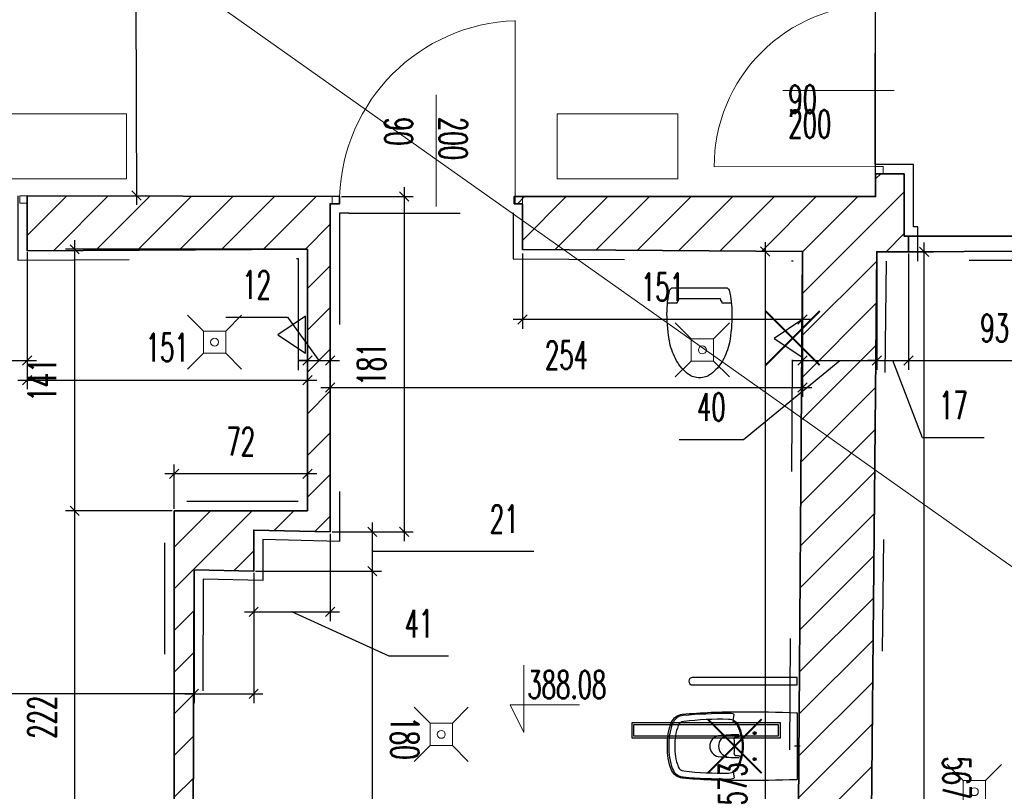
# Model space of a CAD drawing. Header units: millimetres. Extents: x 19887 to 192597, y -14203 to 39042.
# Tile 42 of 256: x 25528 to 26058, y -9986 to -9571. Entities that reach past the tile are written whole.
import ezdxf

# ---------------------------------------------------------------- set-up
doc = ezdxf.new("R2010")
doc.units = ezdxf.units.MM
doc.linetypes.add('ACAD_ISO03W100', pattern=[30, 12, -18])
doc.linetypes.add('CONTINOUS', pattern=[0])
doc.layers.get('Defpoints').update_dxf_attribs({"color": 4})
for name, color, linetype in [('A_DBA-WYMIAR', 1, 'Continuous'), ('A_DBA_WPUSTY SAN', 150, 'Continuous'), ('Sufit podwieszany', 252, 'Continuous'), ('Wymiarowanie', 3, 'Continuous'), ('Wypełnienie', 252, 'Continuous')]:
    doc.layers.add(name, color=color, linetype=linetype)
for name, color, linetype, lineweight in [('A_DBA_URZADZENIA SANITARNE', 5, 'Continuous', 25), ('Basen_rzut_poziom_1_obrys', 252, 'Continuous', 35), ('Drzwi', 2, 'Continuous', 5), ('koty wysokościowe', 252, 'Continuous', 0), ('Schody', 252, 'Continuous', 5), ('Tabela', 1, 'Continuous', 0), ('USUNIĘCIA', 10, 'Continuous', 0)]:
    doc.layers.add(name, color=color, linetype=linetype, lineweight=lineweight)
doc.styles.add('ROMANS', font='romans.shx', dxfattribs={"width": 0.6})
doc.styles.get("Standard").update_dxf_attribs({"font": 'arial.ttf'})
doc.dimstyles.new('000001FB70622F18', dxfattribs={"dimtxt": 20, "dimasz": 5, "dimexe": 5, "dimexo": 1, "dimgap": 20, "dimtad": 1, "dimtoh": 1, "dimdec": 0, "dimtxsty": 'Standard', "dimblk": 'OBLIQUE', "dimcen": 0, "dimdle": 5, "dimclrd": 252, "dimclre": 252, "dimclrt": 252, "dimadec": 0, "dimazin": 0, "dimtfac": 1, "dimtdec": 0, "dimtmove": 0, "dimatfit": 3, "dimldrblk": 'OBLIQUE', "dimfxl": 150, "dimfxlon": 1, "dimlwd": 25, "dimlwe": 25, "dimarcsym": 1})
pattern_1 = [(45, (3252.028, -2175.285), (-11.22532, 11.22532), [])]

# ---------------------------------------------------------------- blocks, each defined once
blk = doc.blocks.new('_Oblique')
at = {"color": 0, "linetype": 'ByBlock', "lineweight": -2}
blk.add_line((-0.5, -0.5), (0.5, 0.5), dxfattribs=at)
blk = doc.blocks.new('*D614')
at = {"layer": 'Defpoints', "color": 0}
for p in [(2527.78, -3822.31), (2625.35, -3822.2), (2625.35, -3881.63)]:
    blk.add_point(p, dxfattribs=at)
at = {"layer": 'Wymiarowanie', "color": 252, "linetype": 'Continuous', "lineweight": 25}
for p, q in [((2527.78, -3823.31), (2527.78, -3886.63)), ((2625.35, -3823.2), (2625.35, -3886.63)), ((2522.78, -3881.63), (2630.35, -3881.63))]:
    blk.add_line(p, q, dxfattribs=at)
at = {"layer": 'Wymiarowanie', "color": 252, "linetype": 'ByBlock', "lineweight": 25, "xscale": 5, "yscale": 5, "zscale": 5, "rotation": 180}
blk.add_blockref('_Oblique', (2527.78, -3881.63), dxfattribs=at)
at = {"layer": 'Wymiarowanie', "color": 252, "linetype": 'ByBlock', "lineweight": 25, "xscale": 5, "yscale": 5, "zscale": 5}
blk.add_blockref('_Oblique', (2625.35, -3881.63), dxfattribs=at)
at = {"layer": 'Wymiarowanie', "color": 252, "insert": (2576.56, -3864.13), "char_height": 15, "attachment_point": 5, "style": 'ROMANS'}
blk.add_mtext('98', dxfattribs=at)
blk = doc.blocks.new('*D615')
at = {"layer": 'Defpoints', "color": 0}
for p in [(2625.35, -3822.2), (2776.32, -3821.76), (2776.32, -3892.14)]:
    blk.add_point(p, dxfattribs=at)
at = {"layer": 'Wymiarowanie', "color": 252, "linetype": 'Continuous', "lineweight": 25}
for p, q in [((2625.35, -3823.2), (2625.35, -3897.14)), ((2776.32, -3822.76), (2776.32, -3897.14)), ((2620.35, -3892.14), (2781.32, -3892.14))]:
    blk.add_line(p, q, dxfattribs=at)
at = {"layer": 'Wymiarowanie', "color": 252, "linetype": 'ByBlock', "lineweight": 25, "xscale": 5, "yscale": 5, "zscale": 5, "rotation": 180}
blk.add_blockref('_Oblique', (2625.35, -3892.14), dxfattribs=at)
at = {"layer": 'Wymiarowanie', "color": 252, "linetype": 'ByBlock', "lineweight": 25, "xscale": 5, "yscale": 5, "zscale": 5}
blk.add_blockref('_Oblique', (2776.32, -3892.14), dxfattribs=at)
at = {"layer": 'Wymiarowanie', "color": 252, "insert": (2700.83, -3874.64), "char_height": 15, "attachment_point": 5, "style": 'ROMANS'}
blk.add_mtext('151', dxfattribs=at)
blk = doc.blocks.new('*D616')
at = {"layer": 'Defpoints', "color": 0}
for p in [(2776.32, -3821.76), (2788.56, -3881.63), (2788.56, -3973.91)]:
    blk.add_point(p, dxfattribs=at)
at = {"layer": 'Wymiarowanie', "color": 252, "linetype": 'Continuous', "lineweight": 25}
for p, q in [((2776.32, -3822.76), (2776.32, -3886.63)), ((2732.32, -3858.34), (2765.6, -3858.34)), ((2765.6, -3858.34), (2782.44, -3881.63)), ((2771.32, -3881.63), (2793.56, -3881.63)), ((2776.32, -3881.63), (2771.32, -3881.63)), ((2788.56, -3972.91), (2788.56, -3876.63)), ((2788.56, -3881.63), (2793.56, -3881.63))]:
    blk.add_line(p, q, dxfattribs=at)
at = {"layer": 'Wymiarowanie', "color": 252, "linetype": 'ByBlock', "lineweight": 25, "xscale": 5, "yscale": 5, "zscale": 5}
blk.add_blockref('_Oblique', (2776.32, -3881.63), dxfattribs=at)
at = {"layer": 'Wymiarowanie', "color": 252, "linetype": 'ByBlock', "lineweight": 25, "xscale": 5, "yscale": 5, "zscale": 5, "rotation": 180}
blk.add_blockref('_Oblique', (2788.56, -3881.63), dxfattribs=at)
at = {"layer": 'Wymiarowanie', "color": 252, "insert": (2748.96, -3840.84), "char_height": 15, "attachment_point": 5, "style": 'ROMANS'}
blk.add_mtext('12', dxfattribs=at)
blk = doc.blocks.new('*D617')
at = {"layer": 'Defpoints', "color": 0}
for p in [(3043.02, -3822.92), (3043.02, -3896.2), (2788.56, -3973.91)]:
    blk.add_point(p, dxfattribs=at)
at = {"layer": 'Wymiarowanie', "color": 252, "linetype": 'Continuous', "lineweight": 25}
for p, q in [((3043.02, -3823.92), (3043.02, -3901.2)), ((2788.56, -3972.91), (2788.56, -3891.2)), ((2783.56, -3896.2), (3048.02, -3896.2))]:
    blk.add_line(p, q, dxfattribs=at)
at = {"layer": 'Wymiarowanie', "color": 252, "linetype": 'ByBlock', "lineweight": 25, "xscale": 5, "yscale": 5, "zscale": 5, "rotation": 180}
blk.add_blockref('_Oblique', (2788.56, -3896.2), dxfattribs=at)
at = {"layer": 'Wymiarowanie', "color": 252, "linetype": 'ByBlock', "lineweight": 25, "xscale": 5, "yscale": 5, "zscale": 5}
blk.add_blockref('_Oblique', (3043.02, -3896.2), dxfattribs=at)
at = {"layer": 'Wymiarowanie', "color": 252, "insert": (2915.79, -3878.7), "char_height": 15, "attachment_point": 5, "style": 'ROMANS'}
blk.add_mtext('254', dxfattribs=at)
blk = doc.blocks.new('*D619')
at = {"layer": 'Defpoints', "color": 0}
for p in [(3043.02, -3822.92), (3082.99, -3823.08), (3082.99, -3881.63)]:
    blk.add_point(p, dxfattribs=at)
at = {"layer": 'Wymiarowanie', "color": 252, "linetype": 'Continuous', "lineweight": 25}
for p, q in [((3043.02, -3823.92), (3043.02, -3886.63)), ((3082.99, -3824.08), (3082.99, -3886.63)), ((3011.11, -3924.19), (3063.01, -3881.63)), ((3038.02, -3881.63), (3087.99, -3881.63)), ((2976.53, -3924.19), (3011.11, -3924.19))]:
    blk.add_line(p, q, dxfattribs=at)
at = {"layer": 'Wymiarowanie', "color": 252, "linetype": 'ByBlock', "lineweight": 25, "xscale": 5, "yscale": 5, "zscale": 5, "rotation": 180}
blk.add_blockref('_Oblique', (3043.02, -3881.63), dxfattribs=at)
at = {"layer": 'Wymiarowanie', "color": 252, "linetype": 'ByBlock', "lineweight": 25, "xscale": 5, "yscale": 5, "zscale": 5}
blk.add_blockref('_Oblique', (3082.99, -3881.63), dxfattribs=at)
at = {"layer": 'Wymiarowanie', "color": 252, "insert": (2993.82, -3906.69), "char_height": 15, "attachment_point": 5, "style": 'ROMANS'}
blk.add_mtext('40', dxfattribs=at)
blk = doc.blocks.new('*D620')
at = {"layer": 'Defpoints', "color": 0}
for p in [(3082.99, -3823.08), (3100.1, -3823.08), (3100.1, -3881.63)]:
    blk.add_point(p, dxfattribs=at)
at = {"layer": 'Wymiarowanie', "color": 252, "linetype": 'Continuous', "lineweight": 25}
for p, q in [((3082.99, -3824.08), (3082.99, -3886.63)), ((3100.1, -3824.08), (3100.1, -3886.63)), ((3077.99, -3881.63), (3105.1, -3881.63)), ((3082.99, -3881.63), (3077.99, -3881.63)), ((3107.57, -3923.28), (3091.54, -3881.63)), ((3100.1, -3881.63), (3105.1, -3881.63)), ((3140.86, -3923.28), (3107.57, -3923.28))]:
    blk.add_line(p, q, dxfattribs=at)
at = {"layer": 'Wymiarowanie', "color": 252, "linetype": 'ByBlock', "lineweight": 25, "xscale": 5, "yscale": 5, "zscale": 5}
blk.add_blockref('_Oblique', (3082.99, -3881.63), dxfattribs=at)
at = {"layer": 'Wymiarowanie', "color": 252, "linetype": 'ByBlock', "lineweight": 25, "xscale": 5, "yscale": 5, "zscale": 5, "rotation": 180}
blk.add_blockref('_Oblique', (3100.1, -3881.63), dxfattribs=at)
at = {"layer": 'Wymiarowanie', "color": 252, "insert": (3124.22, -3905.78), "char_height": 15, "attachment_point": 5, "style": 'ROMANS'}
blk.add_mtext('17', dxfattribs=at)
blk = doc.blocks.new('*D622')
at = {"layer": 'Defpoints', "color": 0}
for p in [(3100.1, -3823.08), (3192.81, -3822.54), (3192.81, -3881.63)]:
    blk.add_point(p, dxfattribs=at)
at = {"layer": 'Wymiarowanie', "color": 252, "linetype": 'Continuous', "lineweight": 25}
for p, q in [((3100.1, -3824.08), (3100.1, -3886.63)), ((3192.81, -3823.54), (3192.81, -3886.63)), ((3095.1, -3881.63), (3197.81, -3881.63))]:
    blk.add_line(p, q, dxfattribs=at)
at = {"layer": 'Wymiarowanie', "color": 252, "linetype": 'ByBlock', "lineweight": 25, "xscale": 5, "yscale": 5, "zscale": 5, "rotation": 180}
blk.add_blockref('_Oblique', (3100.1, -3881.63), dxfattribs=at)
at = {"layer": 'Wymiarowanie', "color": 252, "linetype": 'ByBlock', "lineweight": 25, "xscale": 5, "yscale": 5, "zscale": 5}
blk.add_blockref('_Oblique', (3192.81, -3881.63), dxfattribs=at)
at = {"layer": 'Wymiarowanie', "color": 252, "insert": (3146.45, -3864.13), "char_height": 15, "attachment_point": 5, "style": 'ROMANS'}
blk.add_mtext('93', dxfattribs=at)
blk = doc.blocks.new('*D678')
at = {"layer": 'Defpoints', "color": 0}
for p in [(2651.5, -3495.52), (2625.35, -3792.93), (2684.25, -3792.74)]:
    blk.add_point(p, dxfattribs=at)
at = {"layer": 'Wymiarowanie', "color": 252, "linetype": 'Continuous', "lineweight": 25}
for p, q in [((2683.3, -3490.42), (2684.26, -3797.74)), ((2652.5, -3495.52), (2688.32, -3495.4)), ((2626.35, -3792.92), (2689.25, -3792.73))]:
    blk.add_line(p, q, dxfattribs=at)
at = {"layer": 'Wymiarowanie', "color": 252, "linetype": 'ByBlock', "lineweight": 25, "xscale": 5, "yscale": 5, "zscale": 5}
for p, rotation in [((2683.32, -3495.42), 90.1789186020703), ((2684.25, -3792.74), 270.1789186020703)]:
    blk.add_blockref('_Oblique', p, dxfattribs=dict(at, rotation=rotation))
at = {"layer": 'Wymiarowanie', "color": 252, "insert": (2701.28, -3644.03), "char_height": 15, "attachment_point": 5, "rotation": 270.1789, "style": 'ROMANS'}
blk.add_mtext('297', dxfattribs=at)
blk = doc.blocks.new('*D708')
at = {"layer": 'Defpoints', "color": 0}
for p in [(3082.99, -3823.08), (3108.49, -3823.08), (3077.55, -4389.64)]:
    blk.add_point(p, dxfattribs=at)
at = {"layer": 'Wymiarowanie', "color": 252, "linetype": 'Continuous', "lineweight": 25}
for p, q in [((3108.49, -4394.64), (3108.49, -3818.08)), ((3083.99, -3823.08), (3113.49, -3823.08)), ((3078.55, -4389.64), (3113.49, -4389.64))]:
    blk.add_line(p, q, dxfattribs=at)
at = {"layer": 'Wymiarowanie', "color": 252, "linetype": 'ByBlock', "lineweight": 25, "xscale": 5, "yscale": 5, "zscale": 5}
for p, rotation in [((3108.49, -3823.08), 90), ((3108.49, -4389.64), 270)]:
    blk.add_blockref('_Oblique', p, dxfattribs=dict(at, rotation=rotation))
at = {"layer": 'Wymiarowanie', "color": 252, "insert": (3125.99, -4106.36), "char_height": 15, "attachment_point": 5, "rotation": 270, "style": 'ROMANS'}
blk.add_mtext('567', dxfattribs=at)
blk = doc.blocks.new('*D707')
at = {"layer": 'Defpoints', "color": 0}
for p in [(3043.02, -3822.92), (3022.86, -4396.3), (3038.87, -4396.3)]:
    blk.add_point(p, dxfattribs=at)
at = {"layer": 'Wymiarowanie', "color": 252, "linetype": 'Continuous', "lineweight": 25}
for p, q in [((3022.86, -3817.92), (3022.86, -4401.3)), ((3042.02, -3822.92), (3017.86, -3822.92)), ((3037.87, -4396.3), (3017.86, -4396.3))]:
    blk.add_line(p, q, dxfattribs=at)
at = {"layer": 'Wymiarowanie', "color": 252, "linetype": 'ByBlock', "lineweight": 25, "xscale": 5, "yscale": 5, "zscale": 5}
for p, rotation in [((3022.86, -3822.92), 90), ((3022.86, -4396.3), 270)]:
    blk.add_blockref('_Oblique', p, dxfattribs=dict(at, rotation=rotation))
at = {"layer": 'Wymiarowanie', "color": 252, "insert": (3005.36, -4109.61), "char_height": 15, "attachment_point": 5, "rotation": 90, "style": 'ROMANS'}
blk.add_mtext('573', dxfattribs=at)
blk = doc.blocks.new('*D700')
at = {"layer": 'Defpoints', "color": 0}
for p in [(2892.13, -3822.92), (3043.02, -3822.92), (2892.13, -3859.56)]:
    blk.add_point(p, dxfattribs=at)
at = {"layer": 'Wymiarowanie', "color": 252, "linetype": 'Continuous', "lineweight": 25}
for p, q in [((2892.13, -3823.92), (2892.13, -3864.56)), ((3043.02, -3823.92), (3043.02, -3864.56)), ((3048.02, -3859.56), (2887.13, -3859.56))]:
    blk.add_line(p, q, dxfattribs=at)
at = {"layer": 'Wymiarowanie', "color": 252, "linetype": 'ByBlock', "lineweight": 25, "xscale": 5, "yscale": 5, "zscale": 5, "rotation": 180}
blk.add_blockref('_Oblique', (2892.13, -3859.56), dxfattribs=at)
at = {"layer": 'Wymiarowanie', "color": 252, "linetype": 'ByBlock', "lineweight": 25, "xscale": 5, "yscale": 5, "zscale": 5}
blk.add_blockref('_Oblique', (3043.02, -3859.56), dxfattribs=at)
at = {"layer": 'Wymiarowanie', "color": 252, "insert": (2967.58, -3842.06), "char_height": 15, "attachment_point": 5, "style": 'ROMANS'}
blk.add_mtext('151', dxfattribs=at)
blk = doc.blocks.new('*D709')
at = {"layer": 'Defpoints', "color": 0}
for p in [(2793.66, -3793.26), (2788.56, -3973.91), (2828.35, -3973.91)]:
    blk.add_point(p, dxfattribs=at)
at = {"layer": 'Wymiarowanie', "color": 252, "linetype": 'Continuous', "lineweight": 25}
for p, q in [((2828.35, -3788.26), (2828.35, -3978.91)), ((2794.66, -3793.26), (2833.35, -3793.26)), ((2789.56, -3973.91), (2833.35, -3973.91))]:
    blk.add_line(p, q, dxfattribs=at)
at = {"layer": 'Wymiarowanie', "color": 252, "linetype": 'ByBlock', "lineweight": 25, "xscale": 5, "yscale": 5, "zscale": 5}
for p, rotation in [((2828.35, -3793.26), 90), ((2828.35, -3973.91), 270)]:
    blk.add_blockref('_Oblique', p, dxfattribs=dict(at, rotation=rotation))
at = {"layer": 'Wymiarowanie', "color": 252, "insert": (2810.85, -3883.59), "char_height": 15, "attachment_point": 5, "rotation": 90, "style": 'ROMANS'}
blk.add_mtext('181', dxfattribs=at)
blk = doc.blocks.new('*D710')
at = {"layer": 'Defpoints', "color": 0}
for p in [(2788.56, -3973.91), (2747.38, -3995.03), (2811.27, -3995.03)]:
    blk.add_point(p, dxfattribs=at)
at = {"layer": 'Wymiarowanie', "color": 252, "linetype": 'Continuous', "lineweight": 25}
for p, q in [((2811.27, -3968.91), (2811.27, -4000.03)), ((2789.56, -3973.91), (2816.27, -3973.91)), ((2866.27, -3984.47), (2811.27, -3984.47)), ((2898.27, -3984.47), (2866.27, -3984.47)), ((2748.38, -3995.03), (2816.27, -3995.03))]:
    blk.add_line(p, q, dxfattribs=at)
at = {"layer": 'Wymiarowanie', "color": 252, "linetype": 'ByBlock', "lineweight": 25, "xscale": 5, "yscale": 5, "zscale": 5}
for p, rotation in [((2811.27, -3973.91), 90), ((2811.27, -3995.03), 270)]:
    blk.add_blockref('_Oblique', p, dxfattribs=dict(at, rotation=rotation))
at = {"layer": 'Wymiarowanie', "color": 252, "insert": (2882.27, -3966.97), "char_height": 15, "attachment_point": 5, "style": 'ROMANS'}
blk.add_mtext('21', dxfattribs=at)
blk = doc.blocks.new('*D711')
at = {"layer": 'Defpoints', "color": 0}
for p in [(2747.38, -3995.03), (2778.8, -4174.83), (2811.27, -4174.83)]:
    blk.add_point(p, dxfattribs=at)
at = {"layer": 'Wymiarowanie', "color": 252, "linetype": 'Continuous', "lineweight": 25}
for p, q in [((2811.27, -3990.03), (2811.27, -4179.83)), ((2748.38, -3995.03), (2816.27, -3995.03)), ((2779.8, -4174.83), (2816.27, -4174.83))]:
    blk.add_line(p, q, dxfattribs=at)
at = {"layer": 'Wymiarowanie', "color": 252, "linetype": 'ByBlock', "lineweight": 25, "xscale": 5, "yscale": 5, "zscale": 5}
for p, rotation in [((2811.27, -3995.03), 90), ((2811.27, -4174.83), 270)]:
    blk.add_blockref('_Oblique', p, dxfattribs=dict(at, rotation=rotation))
at = {"layer": 'Wymiarowanie', "color": 252, "insert": (2828.77, -4084.93), "char_height": 15, "attachment_point": 5, "rotation": 270, "style": 'ROMANS'}
blk.add_mtext('180', dxfattribs=at)
blk = doc.blocks.new('*D714')
at = {"layer": 'Defpoints', "color": 0}
for p in [(2650.96, -3962.53), (2704.49, -3962.53), (2704.49, -4184.83)]:
    blk.add_point(p, dxfattribs=at)
at = {"layer": 'Wymiarowanie', "color": 252, "linetype": 'Continuous', "lineweight": 25}
for p, q in [((2650.96, -4189.83), (2650.96, -3957.53)), ((2703.49, -3962.53), (2645.96, -3962.53)), ((2703.49, -4184.83), (2645.96, -4184.83))]:
    blk.add_line(p, q, dxfattribs=at)
at = {"layer": 'Wymiarowanie', "color": 252, "linetype": 'ByBlock', "lineweight": 25, "xscale": 5, "yscale": 5, "zscale": 5}
for p, rotation in [((2650.96, -3962.53), 90), ((2650.96, -4184.83), 270)]:
    blk.add_blockref('_Oblique', p, dxfattribs=dict(at, rotation=rotation))
at = {"layer": 'Wymiarowanie', "color": 252, "insert": (2633.46, -4073.68), "char_height": 15, "attachment_point": 5, "rotation": 90, "style": 'ROMANS'}
blk.add_mtext('222', dxfattribs=at)
blk = doc.blocks.new('*D715')
at = {"layer": 'Defpoints', "color": 0}
for p in [(2650.96, -3821.76), (2776.32, -3821.76), (2704.49, -3962.53)]:
    blk.add_point(p, dxfattribs=at)
at = {"layer": 'Wymiarowanie', "color": 252, "linetype": 'Continuous', "lineweight": 25}
for p, q in [((2650.96, -3967.53), (2650.96, -3816.76)), ((2775.32, -3821.76), (2645.96, -3821.76)), ((2703.49, -3962.53), (2645.96, -3962.53))]:
    blk.add_line(p, q, dxfattribs=at)
at = {"layer": 'Wymiarowanie', "color": 252, "linetype": 'ByBlock', "lineweight": 25, "xscale": 5, "yscale": 5, "zscale": 5}
for p, rotation in [((2650.96, -3821.76), 90), ((2650.96, -3962.53), 270)]:
    blk.add_blockref('_Oblique', p, dxfattribs=dict(at, rotation=rotation))
at = {"layer": 'Wymiarowanie', "color": 252, "insert": (2633.46, -3892.14), "char_height": 15, "attachment_point": 5, "rotation": 90, "style": 'ROMANS'}
blk.add_mtext('141', dxfattribs=at)
blk = doc.blocks.new('*D976')
at = {"layer": 'Defpoints', "color": 0}
for p in [(2715.24, -3994.35), (2747.38, -3995.03), (2747.38, -4061.18)]:
    blk.add_point(p, dxfattribs=at)
at = {"layer": 'Wymiarowanie', "color": 252, "linetype": 'Continuous', "lineweight": 25}
for p, q in [((2715.24, -3995.35), (2715.24, -4066.18)), ((2747.38, -3996.03), (2747.38, -4066.18)), ((2715.24, -4061.18), (2400.26, -4061.18)), ((2710.24, -4061.18), (2752.38, -4061.18))]:
    blk.add_line(p, q, dxfattribs=at)
at = {"layer": 'Wymiarowanie', "color": 252, "linetype": 'ByBlock', "lineweight": 25, "xscale": 5, "yscale": 5, "zscale": 5, "rotation": 180}
blk.add_blockref('_Oblique', (2715.24, -4061.18), dxfattribs=at)
at = {"layer": 'Wymiarowanie', "color": 252, "linetype": 'ByBlock', "lineweight": 25, "xscale": 5, "yscale": 5, "zscale": 5}
blk.add_blockref('_Oblique', (2747.38, -4061.18), dxfattribs=at)
at = {"layer": 'Wymiarowanie', "color": 252, "insert": (2417.54, -4043.68), "char_height": 15, "attachment_point": 5, "style": 'ROMANS'}
blk.add_mtext('32', dxfattribs=at)
blk = doc.blocks.new('*D977')
at = {"layer": 'Defpoints', "color": 0}
for p in [(2788.56, -3973.91), (2747.38, -3995.03), (2788.56, -4016.95)]:
    blk.add_point(p, dxfattribs=at)
at = {"layer": 'Wymiarowanie', "color": 252, "linetype": 'Continuous', "lineweight": 25}
for p, q in [((2788.56, -3974.91), (2788.56, -4021.95)), ((2747.38, -3996.03), (2747.38, -4021.95)), ((2742.38, -4016.95), (2793.56, -4016.95)), ((2820.38, -4040.79), (2767.97, -4016.95)), ((2852.38, -4040.79), (2820.38, -4040.79))]:
    blk.add_line(p, q, dxfattribs=at)
at = {"layer": 'Wymiarowanie', "color": 252, "linetype": 'ByBlock', "lineweight": 25, "xscale": 5, "yscale": 5, "zscale": 5, "rotation": 180}
blk.add_blockref('_Oblique', (2747.38, -4016.95), dxfattribs=at)
at = {"layer": 'Wymiarowanie', "color": 252, "linetype": 'ByBlock', "lineweight": 25, "xscale": 5, "yscale": 5, "zscale": 5}
blk.add_blockref('_Oblique', (2788.56, -4016.95), dxfattribs=at)
at = {"layer": 'Wymiarowanie', "color": 252, "insert": (2836.38, -4023.29), "char_height": 15, "attachment_point": 5, "style": 'ROMANS'}
blk.add_mtext('41', dxfattribs=at)
blk = doc.blocks.new('*D970')
at = {"layer": 'Defpoints', "color": 0}
for p in [(2704.49, -3942.7), (2704.49, -3962.53), (2776.32, -3962.53)]:
    blk.add_point(p, dxfattribs=at)
at = {"layer": 'Wymiarowanie', "color": 252, "linetype": 'Continuous', "lineweight": 25}
for p, q in [((2704.49, -3961.53), (2704.49, -3937.7)), ((2776.32, -3961.53), (2776.32, -3937.7)), ((2781.32, -3942.7), (2699.49, -3942.7))]:
    blk.add_line(p, q, dxfattribs=at)
at = {"layer": 'Wymiarowanie', "color": 252, "linetype": 'ByBlock', "lineweight": 25, "xscale": 5, "yscale": 5, "zscale": 5, "rotation": 180}
blk.add_blockref('_Oblique', (2704.49, -3942.7), dxfattribs=at)
at = {"layer": 'Wymiarowanie', "color": 252, "linetype": 'ByBlock', "lineweight": 25, "xscale": 5, "yscale": 5, "zscale": 5}
blk.add_blockref('_Oblique', (2776.32, -3942.7), dxfattribs=at)
at = {"layer": 'Wymiarowanie', "color": 252, "insert": (2740.4, -3925.2), "char_height": 15, "attachment_point": 5, "style": 'ROMANS'}
blk.add_mtext('72', dxfattribs=at)
blk = doc.blocks.new('*D1017')
at = {"layer": 'Defpoints', "color": 0}
for p in [(3082.33, -3667.74), (-188.6, -3790.87), (3082.33, -3793.38)]:
    blk.add_point(p, dxfattribs=at)
at = {"layer": 'Wymiarowanie', "color": 252, "linetype": 'Continuous', "lineweight": 25}
for p, q in [((-188.6, -3789.87), (-188.6, -3662.74)), ((3082.33, -3792.38), (3082.33, -3662.74)), ((-193.6, -3667.74), (3087.33, -3667.74))]:
    blk.add_line(p, q, dxfattribs=at)
at = {"layer": 'Wymiarowanie', "color": 252, "linetype": 'ByBlock', "lineweight": 25, "xscale": 5, "yscale": 5, "zscale": 5, "rotation": 180}
blk.add_blockref('_Oblique', (-188.6, -3667.74), dxfattribs=at)
at = {"layer": 'Wymiarowanie', "color": 252, "linetype": 'ByBlock', "lineweight": 25, "xscale": 5, "yscale": 5, "zscale": 5}
blk.add_blockref('_Oblique', (3082.33, -3667.74), dxfattribs=at)
at = {"layer": 'Wymiarowanie', "color": 252, "insert": (1446.86, -3650.24), "char_height": 15, "attachment_point": 5, "style": 'ROMANS'}
blk.add_mtext('3271', dxfattribs=at)
blk = doc.blocks.new('wpust_podl')
at = {"layer": 'A_DBA_WPUSTY SAN', "lineweight": 9}
for p, q in [((-17, 17), (-7, 7)), ((7, 7), (17, 17)), ((-7, -7), (-7, 7)), ((-7, 7), (7, 7)), ((7, 7), (7, -7)), ((-17, -17), (-7, -7)), ((7, -7), (-7, -7)), ((7, -7), (17, -17))]:
    blk.add_line(p, q, dxfattribs=at)
at = {"layer": 'A_DBA_WPUSTY SAN', "linetype": 'CONTINOUS', "lineweight": 9}
blk.add_circle((0, 0), 2.5, dxfattribs=at)
blk = doc.blocks.new('G$CD6418B73')
at = {"layer": 'A_DBA_WPUSTY SAN', "lineweight": 9}
for p, q in [((113.9, -311.56), (122.47, -320.13)), ((134.47, -320.13), (143.04, -311.56)), ((122.47, -332.13), (122.47, -320.13)), ((122.47, -320.13), (134.47, -320.13)), ((134.47, -320.13), (134.47, -332.13)), ((113.9, -340.7), (122.47, -332.13)), ((134.47, -332.13), (122.47, -332.13)), ((134.47, -332.13), (143.04, -340.7)), ((-113.02, -557.6), (-104.45, -566.17)), ((-92.45, -566.17), (-83.88, -557.6)), ((-104.45, -578.17), (-104.45, -566.17)), ((-104.45, -566.17), (-92.45, -566.17)), ((-92.45, -566.17), (-92.45, -578.17)), ((-113.02, -586.74), (-104.45, -578.17)), ((-92.45, -578.17), (-104.45, -578.17)), ((-92.45, -578.17), (-83.88, -586.74))]:
    blk.add_line(p, q, dxfattribs=at)
at = {"layer": 'A_DBA_WPUSTY SAN', "linetype": 'CONTINOUS', "lineweight": 9}
for centre in [(128.47, -326.13), (-98.45, -572.17)]:
    blk.add_circle(centre, 2.14, dxfattribs=at)
at = {"layer": 'A_DBA_WPUSTY SAN', "xscale": 0.8571428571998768, "yscale": 0.8571428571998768, "zscale": 0.8571428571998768}
blk.add_blockref('wpust_podl', (-325, -1036.5), dxfattribs=at)
blk = doc.blocks.new('G$CF5E15B28')
at = {"layer": 'Wypełnienie'}
h = blk.add_hatch(dxfattribs=at)
h.set_pattern_fill('ANSI31', color=253, scale=5, angle=90)
h.set_pattern_definition(pattern_1)
h.paths.add_polyline_path([(3082.99, -3823.08), (3100.15, -3823.08), (3100.1, -3814.69), (3097.79, -3814.69), (3097.79, -3781.14), (3082.33, -3781.14), (3082.33, -3793.38), (2887.69, -3793.38), (2887.69, -3797.2), (2892.13, -3797.2), (2892.13, -3821.83), (3043.02, -3822.92), (3038.87, -4396.3), (2895.45, -4396.3), (2895.45, -4415.79), (2892.63, -4415.79), (2892.63, -4424.89), (3113.88, -4424.34), (3113.88, -4414.98), (3110.23, -4414.98), (3110.23, -4389.64), (3077.55, -4389.64)])
h = blk.add_hatch(dxfattribs=at)
h.set_pattern_fill('ANSI31', color=253, scale=5, angle=90)
h.set_pattern_definition(pattern_1)
h.paths.add_polyline_path([(2788.56, -3797.2), (2793.66, -3797.2), (2793.66, -3793.26), (2625.35, -3792.93), (2625.35, -3822.5), (2776.32, -3821.76), (2776.32, -3962.53), (2704.49, -3962.53), (2704.49, -4184.83), (2768.58, -4185.12), (2767.52, -4396.75), (2677.64, -4396.3), (2678.21, -4414.89), (2674.99, -4414.89), (2674.99, -4424.23), (2799.12, -4424.89), (2799.12, -4415.47), (2796.52, -4415.47), (2796.52, -4396.8), (2777.61, -4396.8), (2778.8, -4174.83), (2714.65, -4174.83), (2715.24, -3994.35), (2747.38, -3995.03), (2747.38, -3972.9), (2788.56, -3973.91)])
at = {"layer": 'Basen_rzut_poziom_1_obrys', "color": 253, "elevation": 0}
for points in [[(3100.1, -3823.08), (3100.1, -3814.69), (3097.79, -3814.69), (3097.79, -3781.14), (3090.49, -3781.14), (3082.33, -3781.14), (3082.33, -3793.38), (2887.69, -3793.38)], [(2625.35, -3792.98), (2625.35, -3822.5), (2776.32, -3821.76)], [(2793.66, -3793.26), (2625.35, -3792.98)], [(2793.66, -3793.26), (2793.66, -3797.2), (2788.56, -3797.2), (2788.56, -3973.91), (2747.38, -3972.9), (2747.38, -3995.03), (2715.24, -3994.35), (2714.65, -4174.83), (2778.8, -4174.83)], [(2887.69, -3793.38), (2887.69, -3797.2)], [(2887.69, -3797.2), (2892.13, -3797.2), (2892.13, -3821.83), (3043.02, -3822.92)], [(2776.32, -3821.76), (2776.32, -3962.53), (2704.49, -3962.53)], [(2771.32, -3821.76), (2771.32, -3821.78)], [(2895.45, -4396.3), (3038.87, -4396.3), (3043.02, -3822.92)], [(3100.1, -3823.08), (3082.99, -3823.08), (3077.55, -4389.64)], [(2776.32, -3826.76), (2776.34, -3826.76)], [(2718.06, -4184.83), (2704.49, -4184.83), (2704.49, -3962.53)]]:
    blk.add_lwpolyline(points, dxfattribs=at)
at = {"layer": 'Basen_rzut_poziom_1_obrys', "color": 253, "linetype": 'ACAD_ISO03W100', "ltscale": 5, "elevation": 0}
for points in [[(3100.1, -3814.69), (3192.81, -3814.69)], [(3100.1, -3823.08), (3192.81, -3822.54)]]:
    blk.add_lwpolyline(points, dxfattribs=at)
at = {"layer": 'Drzwi', "color": 253, "elevation": 0}
for points in [[(2888.13, -3793.2), (2888.13, -3698.63)], [(2845.63, -3778.62), (2845.63, -3738.62)], [(3072.33, -3736.21), (3032.33, -3736.21)], [(3072.33, -3736.21), (3092.33, -3736.21)], [(2845.63, -3778.62), (2845.63, -3798.62)], [(3082.33, -3777.14), (2995.39, -3777.3)]]:
    blk.add_lwpolyline(points, dxfattribs=at)
for points in [[(3082.33, -3777.14), (3086.33, -3777.14), (3086.33, -3781.14), (3082.33, -3781.14)], [(2621.35, -3792.93), (2625.35, -3792.93), (2625.35, -3796.93), (2621.35, -3796.93)], [(2793.66, -3793.2), (2789.66, -3793.2), (2789.66, -3797.2), (2793.66, -3797.2)], [(2892.13, -3793.2), (2888.13, -3793.2), (2888.13, -3797.2), (2892.13, -3797.2)]]:
    blk.add_lwpolyline(points, close=True, dxfattribs=at)
at = {"layer": 'Drzwi', "color": 253}
for centre, radius, start, end in [((3082.33, -3777.14, 0), 86.94, 90, 180.1064), ((2891.48, -3796.44, 0), 97.86, 91.961, 178.1404)]:
    blk.add_arc(centre, radius, start, end, dxfattribs=at)
at = {"layer": 'koty wysokościowe', "color": 253, "elevation": 0}
for points in [[(2892.93, -4045.74), (2892.93, -4081.97)], [(2885.43, -4066.97), (2892.93, -4066.97)], [(2892.93, -4081.97), (2885.43, -4066.97)], [(2892.93, -4066.97), (2922.93, -4066.97)]]:
    blk.add_lwpolyline(points, dxfattribs=at)
at = {"layer": 'Schody', "color": 253, "elevation": 0}
for points in [[(2678.87, -3783.82), (2613.87, -3783.82), (2613.87, -3748.82), (2678.87, -3748.82)], [(2975.87, -3783.82), (2910.87, -3783.82), (2910.87, -3748.82), (2975.87, -3748.82)]]:
    blk.add_lwpolyline(points, close=True, dxfattribs=at)
at = {"layer": 'Sufit podwieszany', "color": 253, "linetype": 'ACAD_ISO03W100', "ltscale": 5, "elevation": 0}
for points in [[(3105.1, -3828.08), (3105.1, -3809.69), (3102.79, -3809.69), (3102.79, -3776.14), (3090.49, -3776.14), (3082.17, -3776.14), (3082.17, -3691.2)], [(2620.35, -3792.98), (2620.35, -3827.53), (2771.32, -3826.78)], [(2798.66, -3802.2), (2798.66, -3802.2), (2793.56, -3802.2), (2793.56, -3979.03), (2752.38, -3978.02), (2752.38, -4000.14), (2720.22, -3999.45), (2719.67, -4169.83), (2783.83, -4169.83)], [(2798.66, -3802.2), (2887.13, -3802.2)], [(2887.13, -3802.16), (2887.13, -3826.79), (3037.99, -3827.89)], [(2771.32, -3826.78), (2771.32, -3957.53), (2699.49, -3957.53)], [(2890.45, -4391.3), (3033.9, -4391.3), (3037.99, -3827.89)], [(3192.81, -3827.54), (3087.94, -3828.08), (3082.6, -4384.64)], [(2718.06, -4189.83), (2699.49, -4189.83), (2699.49, -3957.53)]]:
    blk.add_lwpolyline(points, dxfattribs=at)
at = {"layer": 'Drzwi', "color": 253, "char_height": 15, "width": 190.2964, "attachment_point": 1, "style": 'ROMANS'}
for s, insert in [('90', (3035.34, -3733.45, 0)), ('200', (3035.34, -3746.78, 0))]:
    blk.add_mtext(s, dxfattribs=dict(at, insert=insert))
at = {"layer": 'Drzwi', "color": 253, "char_height": 15, "width": 190.2964, "attachment_point": 7, "rotation": 270, "style": 'ROMANS'}
for s, insert in [('90', (2817.98, -3750.54, 0)), ('200', (2847.29, -3750.54, 0))]:
    blk.add_mtext(s, dxfattribs=dict(at, insert=insert))
at = {"layer": 'koty wysokościowe', "color": 253, "insert": (2894.83, -4048.64, 0), "char_height": 15, "width": 21553.2844, "attachment_point": 1, "style": 'ROMANS'}
blk.add_mtext('388.08', dxfattribs=at)
at = {"layer": 'Wymiarowanie', "color": 253}
for base, p1, p2, angle, override, picture, middle in [((2684.25, -3792.74, 0), (2651.5, -3495.52, 0), (2625.35, -3792.93, 0), 90.1789, {"dimtxt": 15, "dimgap": 10, "dimtxsty": 'ROMANS', "dimtmove": 1}, '*D678', (2701.28, -3644.03, 0)), ((3082.33, -3667.74, 0), (-188.6, -3790.87, 0), (3082.33, -3793.38, 0), 0, {"dimtxt": 15, "dimgap": 10, "dimtxsty": 'ROMANS'}, '*D1017', (1446.86, -3650.24, 0)), ((2828.35, -3973.91, 0), (2793.66, -3793.26, 0), (2788.56, -3973.91, 0), 90, {"dimtxt": 15, "dimgap": 10, "dimtxsty": 'ROMANS'}, '*D709', (2810.85, -3883.59, 0)), ((2650.96, -3821.76, 0), (2704.49, -3962.53, 0), (2776.32, -3821.76, 0), 90, {"dimtxt": 15, "dimgap": 10, "dimtxsty": 'ROMANS', "dimtmove": 1}, '*D715', (2633.46, -3892.14, 0)), ((3022.86, -4396.3, 0), (3043.02, -3822.92, 0), (3038.87, -4396.3, 0), 90, {"dimtxt": 15, "dimgap": 10, "dimtxsty": 'ROMANS'}, '*D707', (3005.36, -4109.61, 0)), ((3108.49, -3823.08, 0), (3077.55, -4389.64, 0), (3082.99, -3823.08, 0), 90, {"dimtxt": 15, "dimgap": 10, "dimtad": 2, "dimtxsty": 'ROMANS'}, '*D708', (3125.99, -4106.36, 0)), ((2625.35, -3881.63, 0), (2527.78, -3822.31, 0), (2625.35, -3822.2, 0), 0, {"dimtxt": 15, "dimgap": 10, "dimtxsty": 'ROMANS', "dimtmove": 1}, '*D614', (2576.56, -3864.13, 0)), ((2776.32, -3892.14, 0), (2625.35, -3822.2, 0), (2776.32, -3821.76, 0), 0, {"dimtxt": 15, "dimgap": 10, "dimtxsty": 'ROMANS', "dimtmove": 1}, '*D615', (2700.83, -3874.64, 0)), ((3043.02, -3896.2, 0), (2788.56, -3973.91, 0), (3043.02, -3822.92, 0), 0, {"dimtxt": 15, "dimgap": 10, "dimtxsty": 'ROMANS', "dimtmove": 1}, '*D617', (2915.79, -3878.7, 0)), ((2892.13, -3859.56, 0), (3043.02, -3822.92, 0), (2892.13, -3822.92, 0), 0, {"dimtxt": 15, "dimgap": 10, "dimtxsty": 'ROMANS'}, '*D700', (2967.58, -3842.06, 0)), ((3192.81, -3881.63, 0), (3100.1, -3823.08, 0), (3192.81, -3822.54, 0), 0, {"dimtxt": 15, "dimgap": 10, "dimtxsty": 'ROMANS', "dimtmove": 1}, '*D622', (3146.45, -3864.13, 0)), ((2704.49, -3942.7, 0), (2776.32, -3962.53, 0), (2704.49, -3962.53, 0), 0, {"dimtxt": 15, "dimgap": 10, "dimtxsty": 'ROMANS'}, '*D970', (2740.4, -3925.2, 0)), ((2650.96, -3962.53, 0), (2704.49, -4184.83, 0), (2704.49, -3962.53, 0), 90, {"dimtxt": 15, "dimgap": 10, "dimtxsty": 'ROMANS', "dimtmove": 1}, '*D714', (2633.46, -4073.68, 0)), ((2811.27, -3995.03, 0), (2788.56, -3973.91, 0), (2747.38, -3995.03, 0), 90, {"dimtxt": 15, "dimgap": 10, "dimtxsty": 'ROMANS', "dimtmove": 1}, '*D710', (2876.27, -3966.97, 0)), ((2811.27, -4174.83, 0), (2747.38, -3995.03, 0), (2778.8, -4174.83, 0), 90, {"dimtxt": 15, "dimgap": 10, "dimtad": 2, "dimtxsty": 'ROMANS', "dimtmove": 1}, '*D711', (2828.77, -4084.93, 0))]:
    dim = blk.add_linear_dim(base=base, p1=p1, p2=p2, angle=angle, dimstyle='000001FB70622F18', override=override, dxfattribs=at)
    dim.commit()
    dim.dimension.update_dxf_attribs({"geometry": picture, "text_midpoint": middle})
for base, p1, p2, override, picture, middle in [((2788.56, -3881.63, 0), (2776.32, -3821.76, 0), (2788.56, -3973.91, 0), {"dimtxt": 15, "dimgap": 10, "dimtxsty": 'ROMANS', "dimtmove": 1}, '*D616', (2755.6, -3858.34, 0)), ((3082.99, -3881.63, 0), (3043.02, -3822.92, 0), (3082.99, -3823.08, 0), {"dimtxt": 15, "dimgap": 10, "dimtxsty": 'ROMANS', "dimtmove": 1}, '*D619', (3001.11, -3924.19, 0)), ((3100.1, -3881.63, 0), (3082.99, -3823.08, 0), (3100.1, -3823.08, 0), {"dimtxt": 15, "dimgap": 10, "dimtxsty": 'ROMANS', "dimtmove": 1}, '*D620', (3117.57, -3923.28, 0)), ((2788.56, -4016.95, 0), (2747.38, -3995.03, 0), (2788.56, -3973.91, 0), {"dimtxt": 15, "dimgap": 10, "dimtxsty": 'ROMANS', "dimtmove": 1}, '*D977', (2830.38, -4040.79, 0)), ((2747.38, -4061.18, 0), (2715.24, -3994.35, 0), (2747.38, -3995.03, 0), {"dimtxt": 15, "dimgap": 10, "dimtxsty": 'ROMANS'}, '*D976', (2417.54, -4061.18, 0))]:
    dim = blk.add_linear_dim(base=base, p1=p1, p2=p2, angle=0, dimstyle='000001FB70622F18', override=override, dxfattribs=at)
    dim.commit()
    dim.dimension.update_dxf_attribs({"geometry": picture, "text_midpoint": middle, "dimtype": 160})

msp = doc.modelspace()

# ---------------------------------------------------------------- linework, layer by layer
at = {"layer": 'A_DBA_URZADZENIA SANITARNE', "color": 2}
for p, q in [((25909.44, -9715.61, 0), (25879.15, -9715.61, 0)), ((25882.14, -9723.69, 0), (25877.07, -9723.69, 0)), ((25905.61, -9721.28, 0), (25882.98, -9721.28, 0)), ((25911.51, -9723.69, 0), (25906.53, -9723.69, 0))]:
    msp.add_line(p, q, dxfattribs=at)
at = {"layer": 'A_DBA_URZADZENIA SANITARNE', "color": 4}
for p, q in [((25912.38, -9948.17, 0), (25912.31, -9948.52, 0)), ((25912.38, -9976.15, 0), (25912.31, -9975.8, 0))]:
    msp.add_line(p, q, dxfattribs=at)
at = {"layer": 'A_DBA_URZADZENIA SANITARNE', "color": 4, "ltscale": 4}
for p, q in [((25912.38, -9948.17, 0), (25912.91, -9945.2, 0)), ((25912.38, -9976.15, 0), (25912.91, -9979.12, 0))]:
    msp.add_line(p, q, dxfattribs=at)
at = {"layer": 'A_DBA_URZADZENIA SANITARNE', "color": 4, "ltscale": 2}
for p, q in [((25924.93, -9955.16, 0), (25923.02, -9955.16, 0)), ((25923.98, -9954.21, 0), (25923.98, -9956.11, 0)), ((25948.44, -9962.16, 0), (25945.52, -9962.16, 0)), ((25924.93, -9969.16, 0), (25923.02, -9969.16, 0)), ((25923.98, -9970.11, 0), (25923.98, -9968.21, 0))]:
    msp.add_line(p, q, dxfattribs=at)
at = {"layer": 'A_DBA_URZADZENIA SANITARNE', "color": 2, "elevation": 0}
for points in [[(25909.44, -9715.61, -0.057377), (25910.35, -9716.63, -0.056606), (25911.79, -9729.31, -0.045865), (25910.4, -9744.99, -0.070345), (25906.71, -9754.59, -0.106153), (25900.4, -9761.8, -0.161551), (25894.34, -9763.81, -0.161551), (25888.27, -9761.8, -0.106153), (25881.96, -9754.59, -0.070345), (25878.27, -9744.99, -0.045841), (25876.79, -9729.31, -0.056606), (25878.23, -9716.63, -0.057377), (25879.15, -9715.61, -0.106153)], [(25882.14, -9723.69, -0.023646), (25883.2, -9721.51, -0.10715)], [(25905.38, -9721.35, -0.025426), (25906.53, -9723.69, -0.063736)]]:
    msp.add_lwpolyline(points, format="xyb", dxfattribs=at)
at = {"layer": 'A_DBA_URZADZENIA SANITARNE', "color": 4, "elevation": 0}
for points in [[(25682.13, -9750.62), (25682.13, -9730.62), (25667.13, -9740.62), (25682.13, -9750.62)], [(25949.5, -9752.56), (25949.5, -9732.56), (25934.5, -9742.56), (25949.5, -9752.56)]]:
    msp.add_lwpolyline(points, dxfattribs=at)
for points in [[(25890.53, -9925.12, 1), (25890.53, -9929.2), (25946.98, -9929.2), (25946.98, -9925.12)], [(25946.98, -9979.69, -0.403038), (25946.49, -9980.19, -0.011256), (25916.27, -9980.66, -0.025385), (25884.92, -9979.35, -0.282342), (25879.29, -9975.12, -0.101012), (25876.98, -9962.16, -0.101012), (25879.29, -9949.2, -0.282342), (25884.92, -9944.98, -0.025385), (25916.27, -9943.66, -0.011258), (25946.5, -9944.13, -0.397856), (25946.98, -9944.63)]]:
    msp.add_lwpolyline(points, format="xyb", close=True, dxfattribs=at)
at = {"layer": 'A_DBA_URZADZENIA SANITARNE', "color": 4}
for centre in [(25923.98, -9955.16, 0), (25923.98, -9969.16, 0)]:
    msp.add_circle(centre, 0.75, dxfattribs=at)
at = {"layer": 'A_DBA_URZADZENIA SANITARNE', "color": 4, "ltscale": 4}
for centre, radius, start, end in [((25886.12, -9952.32, 0), 6.74, 94.5355, 159.2306), ((25913.79, -10292.83, 0), 348.37, 90.6504, 94.6431), ((25910.08, -9953.71, 0), 9.24, 73.4575, 91.5044), ((25912.62, -9945.15, 0), 0.3, 349.7599, 73.4575), ((25909.93, -9961.34, 0), 32.2, 159.2403, 181.6777), ((25909.93, -9962.98, 0), 32.2, 178.3223, 200.7597), ((25886.12, -9972.01, 0), 6.74, 200.7694, 265.4645), ((25913.79, -9631.5, 0), 348.37, 265.3569, 269.3496), ((25910.08, -9970.61, 0), 9.24, 268.4956, 286.5425), ((25912.62, -9979.17, 0), 0.3, 286.5425, 10.2401)]:
    msp.add_arc(centre, radius, start, end, dxfattribs=at)
at = {"layer": 'A_DBA_URZADZENIA SANITARNE', "color": 4}
for centre, radius, start, end in [((25906.17, -10127.74, 0), 180.06, 88.8068, 96.4813), ((25910.08, -9953.71, 0), 6, 25.396, 91.5044), ((25912.61, -9948.58, 0), 0.3, 169.7599, 243.74), ((25909.93, -9961.34, 0), 28.97, 159.2403, 181.6777), ((25886.12, -9952.32, 0), 3.5, 94.5355, 159.2306), ((25910.08, -9953.71, 0), 5.43, 25.396, 63.74), ((25892.28, -9962.16, 0), 25.13, 0, 25.396), ((25892.28, -9962.16, 0), 25.7, 0, 25.396), ((25905.55, -9962.14, 0), 5.69, 102.1151, 180.2071), ((25917.32, -10102.63, 0), 146.64, 90.6589, 95.0745), ((25910.24, -9962.14, 0), 5.69, 102.1151, 180.2071), ((25913.96, -9958.1, 0), 1, 96.4253, 187.6248), ((25883.63, -9962.16, 0), 29.6, 0, 7.6248), ((25909.81, -9921.25, 0), 36.09, 276.4253, 279.5601), ((25915.64, -9955.85, 0), 1, 279.5601, 353.1156), ((25909.93, -9962.98, 0), 28.97, 178.3223, 200.7597), ((25905.55, -9962.19, 0), 5.69, 179.7929, 257.8849), ((25910.24, -9962.19, 0), 5.69, 179.7929, 257.8849), ((25883.63, -9962.16, 0), 29.6, 352.3752, 0), ((25892.28, -9962.16, 0), 25.13, 334.604, 0), ((25892.28, -9962.16, 0), 25.7, 334.604, 0), ((25917.32, -9821.69, 0), 146.64, 264.9255, 269.3411), ((25913.96, -9966.22, 0), 1, 172.3752, 263.5747), ((25909.81, -10003.08, 0), 36.09, 80.4399, 83.5747), ((25915.64, -9968.48, 0), 1, 6.8844, 80.4399), ((25886.12, -9972.01, 0), 3.5, 200.7694, 265.4645), ((25910.08, -9970.61, 0), 6, 268.4956, 334.604), ((25910.08, -9970.61, 0), 5.43, 296.26, 334.604), ((25906.17, -9796.59, 0), 180.06, 263.5187, 271.1932), ((25912.61, -9975.75, 0), 0.3, 116.26, 190.2401)]:
    msp.add_arc(centre, radius, start, end, dxfattribs=at)
at = {"layer": 'A_DBA_WPUSTY SAN', "color": 2, "elevation": 0}
for points in [[(25937.84, -9957.67), (25937.84, -9949.67), (25857.84, -9949.67), (25857.84, -9957.67)], [(25936.84, -9956.67), (25936.84, -9950.67), (25858.84, -9950.67), (25858.84, -9956.67)]]:
    msp.add_lwpolyline(points, close=True, dxfattribs=at)
at = {"layer": 'Tabela'}
msp.add_lwpolyline([(19886.64, -5498.09), (30386.64, -12923.09)], dxfattribs=at)
at = {"layer": 'USUNIĘCIA', "const_width": 1, "elevation": 0}
for points in [[(25929.93, -9727.87), (25959.07, -9757.01)], [(25929.93, -9757.01), (25959.07, -9727.87)], [(25898.66, -9947.59), (25927.8, -9976.73)], [(25898.66, -9976.73), (25927.8, -9947.59)]]:
    msp.add_lwpolyline(points, dxfattribs=at)

# ---------------------------------------------------------------- block references
msp.add_blockref('G$CF5E15B28', (22906.81, -5872.86, 0))
at = {"layer": 'A_DBA-WYMIAR'}
msp.add_blockref('G$CD6418B73', (26367.33, -8950.15, 0), dxfattribs=at)
at = {"layer": 'A_DBA_WPUSTY SAN', "xscale": 0.8571428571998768, "yscale": 0.8571428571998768, "zscale": 0.8571428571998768, "rotation": 90.00000000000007}
for p in [(25633.13, -9744.62, 0), (25895.84, -9748.78, 0), (25755.2, -9955.78, 0)]:
    msp.add_blockref('wpust_podl', p, dxfattribs=at)

doc.saveas('drawing.dxf')
